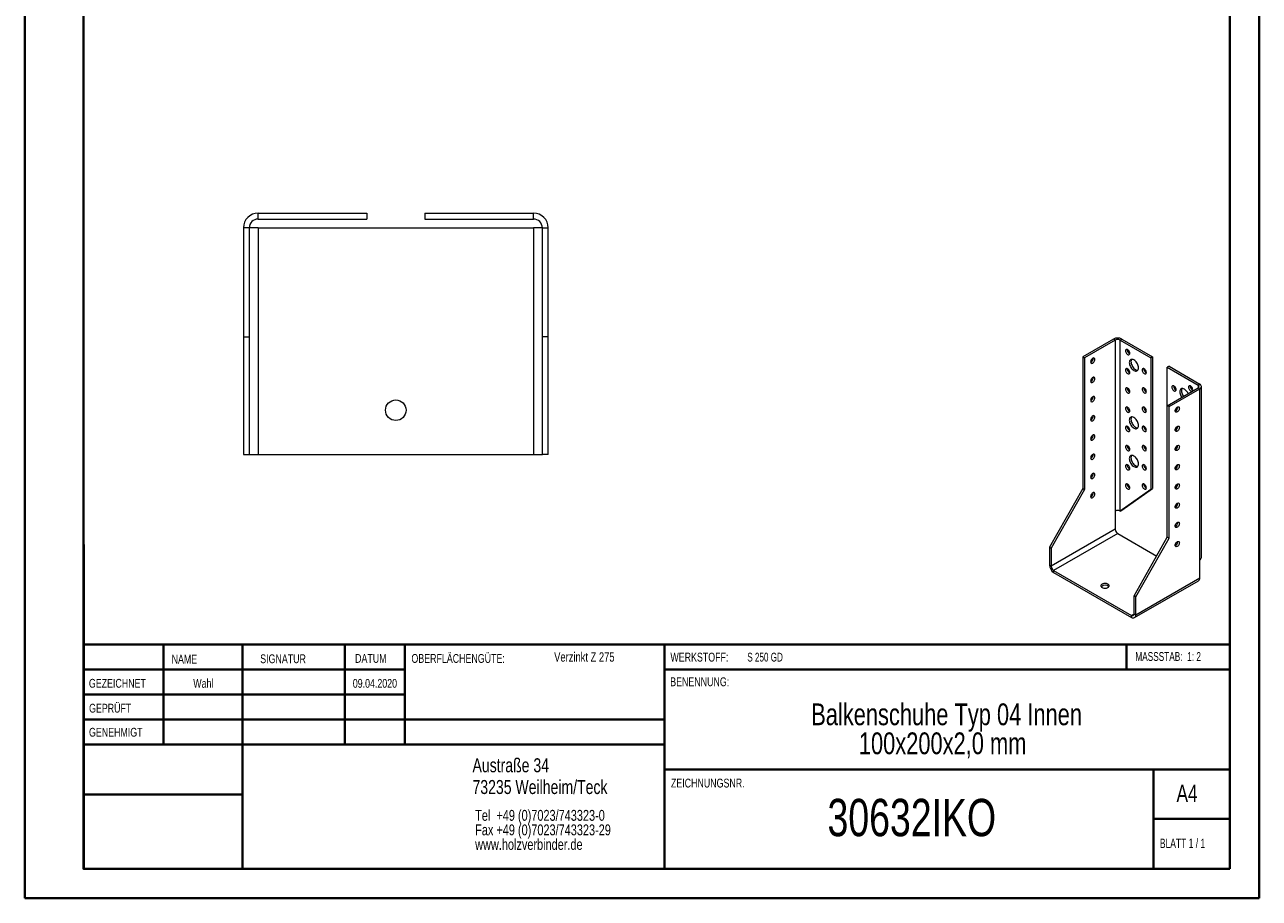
# Model space of a CAD drawing. Header units: millimetres. Extents: x 0 to 210, y 0 to 297.
# Tile 1 of 2: x 0 to 210, y 0 to 149. Entities that reach past the tile are written whole.
import ezdxf

# ---------------------------------------------------------------- set-up
doc = ezdxf.new("R2010")
doc.units = ezdxf.units.MM
doc.styles.add('SLDTEXTSTYLE0', font='TXT', dxfattribs={"width": 0.75})
doc.styles.add('SLDTEXTSTYLE1', font='TXT', dxfattribs={"width": 0.681818})
doc.styles.add('SLDTEXTSTYLE2', font='TXT', dxfattribs={"width": 0.7})
doc.styles.add('SLDTEXTSTYLE3', font='TXT', dxfattribs={"width": 0.6875})

# ---------------------------------------------------------------- blocks, each defined once
blk = doc.blocks.new('SW_NOTE_0')
at = {"color": 0, "linetype": 'Continuous', "lineweight": 0, "char_height": 1.8521, "attachment_point": 1, "style": 'SLDTEXTSTYLE0'}
for s, insert in [('Tel  +49 (0)7023/743323-0', (0, 2.39)), ('Fax +49 (0)7023/743323-29', (0, -0.08)), ('www.holzverbinder.de', (0, -2.55))]:
    blk.add_mtext(s, dxfattribs=dict(at, insert=insert))
blk = doc.blocks.new('SW_NOTE_1')
at = {"color": 0, "linetype": 'Continuous', "lineweight": 0, "char_height": 3.7042, "attachment_point": 2, "style": 'SLDTEXTSTYLE0'}
for s, insert in [('Balkenschuhe Typ 04 Innen', (31.95, 4.77)), ('100x200x2,0 mm', (31.27, -0.16))]:
    blk.add_mtext(s, dxfattribs=dict(at, insert=insert))

msp = doc.modelspace()

# ---------------------------------------------------------------- linework, layer by layer
at = {"color": 7, "linetype": 'Continuous', "lineweight": 40}
for p, q in [((0.08, 0.21), (0.08, 297.21)), ((210.08, 0.21), (210.08, 297.21)), ((10.08, 5.21), (10.08, 292.21)), ((205.08, 5.21), (205.08, 292.21)), ((10.11, 60.37), (10.11, 5.12)), ((205.08, 43.37), (10.11, 43.37)), ((23.71, 43.37), (23.71, 26.37)), ((37.1, 43.37), (37.1, 5.12)), ((54.51, 43.37), (54.51, 26.37)), ((64.71, 26.37), (64.71, 43.37)), ((108.91, 43.37), (108.91, 5.12)), ((187.47, 39.12), (187.47, 43.37)), ((64.71, 39.1), (10.11, 39.1)), ((205.08, 39.12), (108.91, 39.12)), ((64.71, 34.87), (10.11, 34.87)), ((108.91, 30.62), (10.11, 30.62)), ((108.91, 26.37), (10.11, 26.37)), ((108.91, 22.12), (205.08, 22.12)), ((192.08, 5.21), (192.08, 22.21)), ((37.1, 17.87), (10.11, 17.87)), ((10.11, 13.71), (10.08, 13.71)), ((205.08, 13.71), (192.08, 13.71)), ((10.11, 9.46), (10.08, 9.46)), ((10.08, 5.21), (205.08, 5.21)), ((205.08, 5.21), (180.99, 5.21)), ((0.08, 0.21), (210.08, 0.21))]:
    msp.add_line(p, q, dxfattribs=at)
at = {"color": 7, "linetype": 'Continuous', "lineweight": 15}
for p, q in [((39.78, 116.68), (58.28, 116.68)), ((39.78, 115.68), (39.78, 116.68)), ((39.78, 115.68), (58.28, 115.68)), ((58.28, 116.68), (58.28, 115.68)), ((68.13, 116.68), (68.13, 115.68)), ((68.13, 116.68), (86.63, 116.68)), ((68.13, 115.68), (86.63, 115.68)), ((86.63, 115.68), (86.63, 116.68)), ((38.28, 114.18), (37.28, 114.18)), ((37.28, 114.18), (37.28, 95.68)), ((38.28, 114.18), (38.28, 95.68)), ((39.78, 114.18), (38.28, 114.18)), ((39.78, 114.18), (39.78, 75.68)), ((39.78, 114.18), (86.63, 114.18)), ((86.63, 114.18), (86.63, 75.68)), ((88.13, 114.18), (86.63, 114.18)), ((88.13, 114.18), (89.13, 114.18)), ((88.13, 95.68), (88.13, 114.18)), ((89.13, 95.68), (89.13, 114.18)), ((37.28, 95.68), (38.28, 95.68)), ((37.28, 95.68), (37.28, 75.68)), ((38.28, 95.68), (38.28, 75.68)), ((89.13, 95.68), (88.13, 95.68)), ((88.13, 75.68), (88.13, 95.68)), ((89.13, 75.68), (89.13, 95.68)), ((185.28, 95.28), (180.05, 92.26)), ((185.56, 95.11), (180.33, 92.09)), ((185.56, 95.11), (185.28, 95.28)), ((185.56, 95.11), (185.56, 66.04)), ((186.41, 95.11), (186.69, 95.28)), ((186.41, 66.04), (186.41, 95.11)), ((186.41, 95.11), (191.64, 92.09)), ((186.69, 95.28), (191.93, 92.26)), ((187.97, 92.83), (188.03, 92.8)), ((180.05, 92.26), (180.33, 92.09)), ((180.05, 92.26), (180.05, 69.88)), ((180.33, 92.09), (180.33, 69.72)), ((191.93, 92.26), (191.64, 92.09)), ((191.64, 92.09), (191.64, 69.72)), ((191.93, 92.26), (191.93, 69.88)), ((194.72, 90.65), (194.43, 90.48)), ((194.43, 83.95), (194.43, 90.48)), ((194.43, 90.48), (199.67, 87.46)), ((194.72, 90.65), (199.95, 87.63)), ((187.97, 89.56), (188.03, 89.53)), ((190.8, 89.56), (190.86, 89.53)), ((187.97, 86.29), (188.03, 86.26)), ((190.8, 86.29), (190.86, 86.26)), ((194.43, 83.95), (199.67, 86.97)), ((194.72, 83.79), (199.95, 86.81)), ((199.67, 87.46), (199.95, 87.63)), ((199.67, 87.46), (199.67, 86.97)), ((199.67, 86.97), (199.95, 86.81)), ((199.95, 57.74), (199.95, 86.81)), ((200.24, 58.15), (200.24, 87.22)), ((187.97, 83.03), (188.03, 83)), ((190.8, 83.03), (190.86, 83)), ((194.72, 83.79), (194.43, 83.95)), ((194.43, 61.58), (194.43, 83.95)), ((194.72, 61.41), (194.72, 83.79)), ((187.97, 79.76), (188.03, 79.73)), ((190.8, 79.76), (190.86, 79.73)), ((37.28, 75.68), (38.28, 75.68)), ((38.28, 75.68), (39.78, 75.68)), ((39.78, 75.68), (86.63, 75.68)), ((86.63, 75.68), (88.13, 75.68)), ((89.13, 75.68), (88.13, 75.68)), ((187.97, 76.5), (188.03, 76.47)), ((190.8, 76.5), (190.86, 76.47)), ((187.97, 73.23), (188.03, 73.2)), ((190.8, 73.23), (190.86, 73.2)), ((180.05, 69.88), (174.39, 59.92)), ((180.33, 69.72), (174.67, 59.76)), ((180.05, 69.88), (180.33, 69.72)), ((191.64, 69.72), (186.41, 66.04)), ((186.69, 66.21), (191.93, 69.88)), ((187.97, 69.96), (188.03, 69.93)), ((190.8, 69.96), (190.86, 69.93)), ((191.64, 69.72), (191.93, 69.88)), ((185.56, 66.04), (185.56, 62.96)), ((186.41, 66.04), (186.69, 66.21)), ((185.56, 62.96), (174.67, 56.68)), ((185.99, 62.23), (175.1, 55.94)), ((185.99, 62.23), (192.63, 58.4)), ((188.78, 51.62), (194.43, 61.58)), ((189.06, 51.45), (194.72, 61.41)), ((194.72, 61.41), (194.43, 61.58)), ((174.39, 59.92), (174.67, 59.76)), ((174.39, 59.92), (174.39, 56.84)), ((174.67, 59.76), (174.67, 56.68)), ((174.39, 56.84), (174.67, 56.68)), ((199.95, 54.66), (199.95, 57.74)), ((175.1, 55.62), (175.1, 55.94)), ((175.1, 55.94), (188.35, 48.29)), ((175.1, 55.62), (188.35, 47.97)), ((199.95, 54.66), (189.06, 48.37)), ((188.85, 47.92), (199.74, 54.2)), ((189.06, 51.45), (188.78, 51.62)), ((188.78, 48.54), (188.78, 51.62)), ((189.06, 48.37), (189.06, 51.45)), ((188.78, 48.54), (188.35, 48.29)), ((189.06, 48.37), (188.78, 48.54)), ((188.35, 47.97), (188.35, 48.29))]:
    msp.add_line(p, q, dxfattribs=at)
at = {"color": 7, "linetype": 'Continuous', "lineweight": 0}
for p, q in [((64.71, 39.12), (10.11, 39.12)), ((23.71, 5.21), (23.71, 5.12)), ((54.51, 5.21), (54.51, 5.12))]:
    msp.add_line(p, q, dxfattribs=at)
at = {"color": 7, "linetype": 'Continuous', "lineweight": 15, "flags": 128}
for points in [[(187.68, 92.66), (187.78, 92.62), (187.86, 92.62), (187.93, 92.64), (187.99, 92.69), (188.03, 92.77), (188.04, 92.87), (188.03, 92.98), (187.99, 93.1), (187.93, 93.22), (187.86, 93.32), (187.78, 93.41), (187.68, 93.48), (187.59, 93.52), (187.51, 93.53), (187.43, 93.5), (187.38, 93.45), (187.34, 93.37), (187.33, 93.28), (187.34, 93.16), (187.38, 93.04), (187.43, 92.93), (187.51, 92.82), (187.59, 92.73), (187.68, 92.66)], [(181.39, 91.4), (181.4, 91.3), (181.44, 91.22), (181.49, 91.17), (181.57, 91.15), (181.65, 91.16), (181.74, 91.19), (181.84, 91.26), (181.92, 91.35), (181.99, 91.46), (182.05, 91.57), (182.09, 91.69), (182.1, 91.81), (182.09, 91.91), (182.05, 91.98), (181.99, 92.04), (181.92, 92.06), (181.84, 92.05), (181.74, 92.01), (181.65, 91.94), (181.57, 91.85), (181.49, 91.75), (181.44, 91.63), (181.4, 91.51), (181.39, 91.4)], [(188.75, 89.93), (188.88, 89.86), (189.01, 89.83), (189.13, 89.82), (189.25, 89.85), (189.34, 89.91), (189.42, 89.99), (189.48, 90.1), (189.51, 90.23), (189.52, 90.38), (189.51, 90.54), (189.48, 90.71), (189.42, 90.89), (189.34, 91.06), (189.25, 91.23), (189.13, 91.38), (189.01, 91.52), (188.88, 91.63), (188.75, 91.72), (188.61, 91.79), (188.48, 91.82), (188.36, 91.83), (188.25, 91.8), (188.15, 91.75), (188.07, 91.66), (188.01, 91.56), (187.98, 91.42), (187.97, 91.28), (187.98, 91.11), (188.01, 90.94), (188.07, 90.77), (188.15, 90.59), (188.25, 90.43), (188.36, 90.27), (188.48, 90.14), (188.61, 90.02), (188.75, 89.93)], [(188.35, 91.83), (188.35, 91.83), (188.3, 91.72), (188.26, 91.59), (188.25, 91.44), (188.26, 91.28), (188.3, 91.1), (188.35, 90.93), (188.43, 90.76), (188.53, 90.59), (188.64, 90.44), (188.76, 90.3), (188.89, 90.18), (189.03, 90.09)], [(181.39, 88.13), (181.4, 88.03), (181.44, 87.96), (181.49, 87.9), (181.57, 87.88), (181.65, 87.89), (181.74, 87.93), (181.84, 87.99), (181.92, 88.08), (181.99, 88.19), (182.05, 88.31), (182.09, 88.43), (182.1, 88.54), (182.09, 88.64), (182.05, 88.72), (181.99, 88.77), (181.92, 88.79), (181.84, 88.78), (181.74, 88.74), (181.65, 88.68), (181.57, 88.59), (181.49, 88.48), (181.44, 88.36), (181.4, 88.24), (181.39, 88.13)], [(187.68, 89.4), (187.78, 89.36), (187.86, 89.35), (187.93, 89.37), (187.99, 89.42), (188.03, 89.5), (188.04, 89.6), (188.03, 89.71), (187.99, 89.83), (187.93, 89.95), (187.86, 90.06), (187.78, 90.15), (187.68, 90.21), (187.59, 90.25), (187.51, 90.26), (187.43, 90.24), (187.38, 90.19), (187.34, 90.11), (187.33, 90.01), (187.34, 89.9), (187.38, 89.78), (187.43, 89.66), (187.51, 89.55), (187.59, 89.46), (187.68, 89.4)], [(190.51, 89.4), (190.6, 89.36), (190.69, 89.35), (190.76, 89.37), (190.82, 89.43), (190.85, 89.5), (190.87, 89.6), (190.85, 89.71), (190.82, 89.83), (190.76, 89.95), (190.69, 90.06), (190.6, 90.15), (190.51, 90.21), (190.42, 90.25), (190.34, 90.26), (190.26, 90.24), (190.21, 90.19), (190.17, 90.11), (190.16, 90.01), (190.17, 89.9), (190.21, 89.78), (190.26, 89.66), (190.34, 89.55), (190.42, 89.46), (190.51, 89.4)], [(187.68, 86.13), (187.78, 86.09), (187.86, 86.08), (187.93, 86.11), (187.99, 86.16), (188.03, 86.24), (188.04, 86.34), (188.03, 86.45), (187.99, 86.57), (187.93, 86.68), (187.86, 86.79), (187.78, 86.88), (187.68, 86.95), (187.59, 86.99), (187.51, 87), (187.43, 86.97), (187.38, 86.92), (187.34, 86.84), (187.33, 86.74), (187.34, 86.63), (187.38, 86.51), (187.43, 86.4), (187.51, 86.29), (187.59, 86.2), (187.68, 86.13)], [(190.51, 86.13), (190.6, 86.09), (190.69, 86.08), (190.76, 86.11), (190.82, 86.16), (190.85, 86.24), (190.87, 86.34), (190.85, 86.45), (190.82, 86.57), (190.76, 86.68), (190.69, 86.79), (190.6, 86.88), (190.51, 86.95), (190.42, 86.99), (190.34, 87), (190.26, 86.97), (190.21, 86.92), (190.17, 86.84), (190.16, 86.74), (190.17, 86.63), (190.21, 86.51), (190.26, 86.4), (190.34, 86.29), (190.42, 86.2), (190.51, 86.13)], [(195.56, 87.3), (195.47, 87.34), (195.39, 87.35), (195.31, 87.32), (195.26, 87.27), (195.22, 87.19), (195.21, 87.09), (195.22, 86.98), (195.26, 86.86), (195.31, 86.75), (195.39, 86.64), (195.47, 86.55), (195.56, 86.48), (195.66, 86.44), (195.74, 86.43), (195.81, 86.46), (195.87, 86.51), (195.91, 86.59), (195.92, 86.69), (195.91, 86.8), (195.87, 86.92), (195.81, 87.03), (195.74, 87.14), (195.66, 87.23), (195.56, 87.3)], [(197.33, 86.77), (197.2, 86.83), (197.07, 86.87), (196.94, 86.87), (196.83, 86.85), (196.74, 86.79), (196.66, 86.71), (196.6, 86.6), (196.57, 86.47), (196.55, 86.32), (196.57, 86.16), (196.6, 85.98), (196.66, 85.81), (196.74, 85.64), (196.83, 85.47), (196.9, 85.37)], [(196.94, 86.87), (196.94, 86.87), (196.88, 86.76), (196.85, 86.63), (196.84, 86.48), (196.85, 86.32), (196.88, 86.15), (196.94, 85.97), (197.02, 85.8), (197.11, 85.63), (197.18, 85.54)], [(198.39, 87.3), (198.3, 87.34), (198.22, 87.35), (198.14, 87.32), (198.09, 87.27), (198.05, 87.19), (198.04, 87.09), (198.05, 86.98), (198.09, 86.86), (198.14, 86.75), (198.22, 86.64), (198.3, 86.55), (198.39, 86.48), (198.48, 86.44), (198.57, 86.43), (198.64, 86.46), (198.7, 86.51), (198.73, 86.59), (198.75, 86.69), (198.73, 86.8), (198.7, 86.92), (198.64, 87.03), (198.57, 87.14), (198.48, 87.23), (198.39, 87.3)], [(181.39, 84.87), (181.4, 84.77), (181.44, 84.69), (181.49, 84.64), (181.57, 84.61), (181.65, 84.62), (181.74, 84.66), (181.84, 84.73), (181.92, 84.82), (181.99, 84.93), (182.05, 85.04), (182.09, 85.16), (182.1, 85.27), (182.09, 85.37), (182.05, 85.45), (181.99, 85.5), (181.92, 85.53), (181.84, 85.52), (181.74, 85.48), (181.65, 85.41), (181.57, 85.32), (181.49, 85.21), (181.44, 85.1), (181.4, 84.98), (181.39, 84.87)], [(181.39, 81.6), (181.4, 81.5), (181.44, 81.42), (181.49, 81.37), (181.57, 81.35), (181.65, 81.36), (181.74, 81.4), (181.84, 81.46), (181.92, 81.55), (181.99, 81.66), (182.05, 81.78), (182.09, 81.9), (182.1, 82.01), (182.09, 82.11), (182.05, 82.18), (181.99, 82.24), (181.92, 82.26), (181.84, 82.25), (181.74, 82.21), (181.65, 82.15), (181.57, 82.06), (181.49, 81.95), (181.44, 81.83), (181.4, 81.71), (181.39, 81.6)], [(187.68, 82.87), (187.78, 82.83), (187.86, 82.82), (187.93, 82.84), (187.99, 82.89), (188.03, 82.97), (188.04, 83.07), (188.03, 83.18), (187.99, 83.3), (187.93, 83.42), (187.86, 83.52), (187.78, 83.61), (187.68, 83.68), (187.59, 83.72), (187.51, 83.73), (187.43, 83.71), (187.38, 83.65), (187.34, 83.58), (187.33, 83.48), (187.34, 83.36), (187.38, 83.25), (187.43, 83.13), (187.51, 83.02), (187.59, 82.93), (187.68, 82.87)], [(188.75, 80.13), (188.88, 80.07), (189.01, 80.03), (189.13, 80.03), (189.25, 80.05), (189.34, 80.11), (189.42, 80.19), (189.48, 80.3), (189.51, 80.43), (189.52, 80.58), (189.51, 80.74), (189.48, 80.91), (189.42, 81.09), (189.34, 81.26), (189.25, 81.43), (189.13, 81.58), (189.01, 81.72), (188.88, 81.83), (188.75, 81.93), (188.61, 81.99), (188.48, 82.03), (188.36, 82.03), (188.25, 82), (188.15, 81.95), (188.07, 81.87), (188.01, 81.76), (187.98, 81.63), (187.97, 81.48), (187.98, 81.31), (188.01, 81.14), (188.07, 80.97), (188.15, 80.79), (188.25, 80.63), (188.36, 80.47), (188.48, 80.34), (188.61, 80.22), (188.75, 80.13)], [(188.35, 82.03), (188.35, 82.03), (188.3, 81.92), (188.26, 81.79), (188.25, 81.64), (188.26, 81.48), (188.3, 81.31), (188.35, 81.13), (188.43, 80.96), (188.53, 80.79), (188.64, 80.64), (188.76, 80.5), (188.89, 80.38), (189.03, 80.29)], [(190.51, 82.87), (190.6, 82.83), (190.69, 82.82), (190.76, 82.84), (190.82, 82.89), (190.85, 82.97), (190.87, 83.07), (190.85, 83.18), (190.82, 83.3), (190.76, 83.42), (190.69, 83.53), (190.6, 83.62), (190.51, 83.68), (190.42, 83.72), (190.34, 83.73), (190.26, 83.71), (190.21, 83.65), (190.17, 83.58), (190.16, 83.48), (190.17, 83.37), (190.21, 83.25), (190.26, 83.13), (190.34, 83.02), (190.42, 82.93), (190.51, 82.87)], [(195.78, 83.09), (195.79, 83.21), (195.82, 83.33), (195.88, 83.44), (195.95, 83.55), (196.04, 83.64), (196.13, 83.71), (196.22, 83.75), (196.31, 83.75), (196.38, 83.73), (196.44, 83.68), (196.47, 83.6), (196.48, 83.5), (196.47, 83.39), (196.44, 83.27), (196.38, 83.15), (196.31, 83.05), (196.22, 82.96), (196.13, 82.89), (196.04, 82.85), (195.95, 82.84), (195.88, 82.87), (195.82, 82.92), (195.79, 83), (195.78, 83.09)], [(195.85, 83.38), (195.85, 83.38), (195.91, 83.35)], [(187.68, 79.6), (187.78, 79.56), (187.86, 79.55), (187.93, 79.57), (187.99, 79.63), (188.03, 79.7), (188.04, 79.8), (188.03, 79.92), (187.99, 80.03), (187.93, 80.15), (187.86, 80.26), (187.78, 80.35), (187.68, 80.42), (187.59, 80.45), (187.51, 80.46), (187.43, 80.44), (187.38, 80.39), (187.34, 80.31), (187.33, 80.21), (187.34, 80.1), (187.38, 79.98), (187.43, 79.86), (187.51, 79.76), (187.59, 79.67), (187.68, 79.6)], [(190.51, 79.6), (190.6, 79.56), (190.69, 79.55), (190.76, 79.57), (190.82, 79.63), (190.85, 79.7), (190.87, 79.8), (190.85, 79.92), (190.82, 80.03), (190.76, 80.15), (190.69, 80.26), (190.6, 80.35), (190.51, 80.42), (190.42, 80.45), (190.34, 80.46), (190.26, 80.44), (190.21, 80.39), (190.17, 80.31), (190.16, 80.21), (190.17, 80.1), (190.21, 79.98), (190.26, 79.86), (190.34, 79.76), (190.42, 79.67), (190.51, 79.6)], [(195.78, 79.83), (195.79, 79.94), (195.82, 80.06), (195.88, 80.18), (195.95, 80.28), (196.04, 80.37), (196.13, 80.44), (196.22, 80.48), (196.31, 80.49), (196.38, 80.46), (196.44, 80.41), (196.47, 80.33), (196.48, 80.24), (196.47, 80.12), (196.44, 80), (196.38, 79.89), (196.31, 79.78), (196.22, 79.69), (196.13, 79.62), (196.04, 79.58), (195.95, 79.58), (195.88, 79.6), (195.82, 79.65), (195.79, 79.73), (195.78, 79.83)], [(195.85, 80.11), (195.85, 80.11), (195.91, 80.08)], [(181.39, 78.33), (181.4, 78.23), (181.44, 78.16), (181.49, 78.1), (181.57, 78.08), (181.65, 78.09), (181.74, 78.13), (181.84, 78.2), (181.92, 78.29), (181.99, 78.39), (182.05, 78.51), (182.09, 78.63), (182.1, 78.74), (182.09, 78.84), (182.05, 78.92), (181.99, 78.97), (181.92, 78.99), (181.84, 78.98), (181.74, 78.95), (181.65, 78.88), (181.57, 78.79), (181.49, 78.68), (181.44, 78.57), (181.4, 78.45), (181.39, 78.33)], [(181.39, 75.07), (181.4, 74.97), (181.44, 74.89), (181.49, 74.84), (181.57, 74.82), (181.65, 74.82), (181.74, 74.86), (181.84, 74.93), (181.92, 75.02), (181.99, 75.13), (182.05, 75.24), (182.09, 75.36), (182.1, 75.48), (182.09, 75.57), (182.05, 75.65), (181.99, 75.7), (181.92, 75.73), (181.84, 75.72), (181.74, 75.68), (181.65, 75.61), (181.57, 75.52), (181.49, 75.42), (181.44, 75.3), (181.4, 75.18), (181.39, 75.07)], [(187.68, 76.33), (187.78, 76.29), (187.86, 76.29), (187.93, 76.31), (187.99, 76.36), (188.03, 76.44), (188.04, 76.54), (188.03, 76.65), (187.99, 76.77), (187.93, 76.89), (187.86, 76.99), (187.78, 77.08), (187.68, 77.15), (187.59, 77.19), (187.51, 77.2), (187.43, 77.17), (187.38, 77.12), (187.34, 77.04), (187.33, 76.95), (187.34, 76.83), (187.38, 76.71), (187.43, 76.6), (187.51, 76.49), (187.59, 76.4), (187.68, 76.33)], [(190.51, 76.33), (190.6, 76.29), (190.69, 76.29), (190.76, 76.31), (190.82, 76.36), (190.85, 76.44), (190.87, 76.54), (190.85, 76.65), (190.82, 76.77), (190.76, 76.89), (190.69, 76.99), (190.6, 77.08), (190.51, 77.15), (190.42, 77.19), (190.34, 77.2), (190.26, 77.17), (190.21, 77.12), (190.17, 77.04), (190.16, 76.95), (190.17, 76.83), (190.21, 76.71), (190.26, 76.6), (190.34, 76.49), (190.42, 76.4), (190.51, 76.33)], [(195.78, 76.56), (195.79, 76.67), (195.82, 76.79), (195.88, 76.91), (195.95, 77.02), (196.04, 77.11), (196.13, 77.17), (196.22, 77.21), (196.31, 77.22), (196.38, 77.2), (196.44, 77.15), (196.47, 77.07), (196.48, 76.97), (196.47, 76.86), (196.44, 76.74), (196.38, 76.62), (196.31, 76.51), (196.22, 76.42), (196.13, 76.36), (196.04, 76.32), (195.95, 76.31), (195.88, 76.33), (195.82, 76.38), (195.79, 76.46), (195.78, 76.56)], [(195.85, 76.85), (195.85, 76.85), (195.91, 76.82)], [(187.68, 73.07), (187.78, 73.03), (187.86, 73.02), (187.93, 73.04), (187.99, 73.09), (188.03, 73.17), (188.04, 73.27), (188.03, 73.38), (187.99, 73.5), (187.93, 73.62), (187.86, 73.73), (187.78, 73.82), (187.68, 73.88), (187.59, 73.92), (187.51, 73.93), (187.43, 73.91), (187.38, 73.86), (187.34, 73.78), (187.33, 73.68), (187.34, 73.57), (187.38, 73.45), (187.43, 73.33), (187.51, 73.22), (187.59, 73.13), (187.68, 73.07)], [(188.75, 73.6), (188.88, 73.53), (189.01, 73.5), (189.13, 73.49), (189.25, 73.52), (189.34, 73.57), (189.42, 73.66), (189.48, 73.77), (189.51, 73.9), (189.52, 74.05), (189.51, 74.21), (189.48, 74.38), (189.42, 74.56), (189.34, 74.73), (189.25, 74.9), (189.13, 75.05), (189.01, 75.19), (188.88, 75.3), (188.75, 75.39), (188.61, 75.46), (188.48, 75.49), (188.36, 75.5), (188.25, 75.47), (188.15, 75.42), (188.07, 75.33), (188.01, 75.22), (187.98, 75.09), (187.97, 74.94), (187.98, 74.78), (188.01, 74.61), (188.07, 74.44), (188.15, 74.26), (188.25, 74.1), (188.36, 73.94), (188.48, 73.81), (188.61, 73.69), (188.75, 73.6)], [(188.35, 75.5), (188.35, 75.5), (188.3, 75.39), (188.26, 75.26), (188.25, 75.11), (188.26, 74.95), (188.3, 74.77), (188.35, 74.6), (188.43, 74.43), (188.53, 74.26), (188.64, 74.11), (188.76, 73.97), (188.89, 73.85), (189.03, 73.76)], [(190.51, 73.07), (190.6, 73.03), (190.69, 73.02), (190.76, 73.04), (190.82, 73.09), (190.85, 73.17), (190.87, 73.27), (190.85, 73.38), (190.82, 73.5), (190.76, 73.62), (190.69, 73.73), (190.6, 73.82), (190.51, 73.88), (190.42, 73.92), (190.34, 73.93), (190.26, 73.91), (190.21, 73.86), (190.17, 73.78), (190.16, 73.68), (190.17, 73.57), (190.21, 73.45), (190.26, 73.33), (190.34, 73.22), (190.42, 73.13), (190.51, 73.07)], [(195.78, 73.3), (195.79, 73.41), (195.82, 73.53), (195.88, 73.64), (195.95, 73.75), (196.04, 73.84), (196.13, 73.91), (196.22, 73.95), (196.31, 73.96), (196.38, 73.93), (196.44, 73.88), (196.47, 73.8), (196.48, 73.7), (196.47, 73.59), (196.44, 73.47), (196.38, 73.36), (196.31, 73.25), (196.22, 73.16), (196.13, 73.09), (196.04, 73.05), (195.95, 73.04), (195.88, 73.07), (195.82, 73.12), (195.79, 73.2), (195.78, 73.3)], [(195.85, 73.58), (195.85, 73.58), (195.91, 73.55)], [(181.39, 71.8), (181.4, 71.7), (181.44, 71.62), (181.49, 71.57), (181.57, 71.55), (181.65, 71.56), (181.74, 71.6), (181.84, 71.66), (181.92, 71.75), (181.99, 71.86), (182.05, 71.98), (182.09, 72.1), (182.1, 72.21), (182.09, 72.31), (182.05, 72.39), (181.99, 72.44), (181.92, 72.46), (181.84, 72.45), (181.74, 72.41), (181.65, 72.35), (181.57, 72.26), (181.49, 72.15), (181.44, 72.03), (181.4, 71.91), (181.39, 71.8)], [(187.68, 69.8), (187.78, 69.76), (187.86, 69.75), (187.93, 69.78), (187.99, 69.83), (188.03, 69.91), (188.04, 70), (188.03, 70.12), (187.99, 70.24), (187.93, 70.35), (187.86, 70.46), (187.78, 70.55), (187.68, 70.62), (187.59, 70.66), (187.51, 70.66), (187.43, 70.64), (187.38, 70.59), (187.34, 70.51), (187.33, 70.41), (187.34, 70.3), (187.38, 70.18), (187.43, 70.06), (187.51, 69.96), (187.59, 69.87), (187.68, 69.8)], [(190.51, 69.8), (190.6, 69.76), (190.69, 69.75), (190.76, 69.78), (190.82, 69.83), (190.85, 69.91), (190.87, 70), (190.85, 70.12), (190.82, 70.24), (190.76, 70.35), (190.69, 70.46), (190.6, 70.55), (190.51, 70.62), (190.42, 70.66), (190.34, 70.66), (190.26, 70.64), (190.21, 70.59), (190.17, 70.51), (190.16, 70.41), (190.17, 70.3), (190.21, 70.18), (190.26, 70.06), (190.34, 69.96), (190.42, 69.87), (190.51, 69.8)], [(195.78, 70.03), (195.79, 70.14), (195.82, 70.26), (195.88, 70.38), (195.95, 70.48), (196.04, 70.57), (196.13, 70.64), (196.22, 70.68), (196.31, 70.69), (196.38, 70.67), (196.44, 70.61), (196.47, 70.54), (196.48, 70.44), (196.47, 70.32), (196.44, 70.21), (196.38, 70.09), (196.31, 69.98), (196.22, 69.89), (196.13, 69.83), (196.04, 69.79), (195.95, 69.78), (195.88, 69.8), (195.82, 69.85), (195.79, 69.93), (195.78, 70.03)], [(195.85, 70.31), (195.85, 70.31), (195.91, 70.28)], [(181.39, 68.54), (181.4, 68.44), (181.44, 68.36), (181.49, 68.31), (181.57, 68.28), (181.65, 68.29), (181.74, 68.33), (181.84, 68.4), (181.92, 68.49), (181.99, 68.59), (182.05, 68.71), (182.09, 68.83), (182.1, 68.94), (182.09, 69.04), (182.05, 69.12), (181.99, 69.17), (181.92, 69.19), (181.84, 69.19), (181.74, 69.15), (181.65, 69.08), (181.57, 68.99), (181.49, 68.88), (181.44, 68.77), (181.4, 68.65), (181.39, 68.54)], [(195.78, 66.76), (195.79, 66.88), (195.82, 66.99), (195.88, 67.11), (195.95, 67.22), (196.04, 67.31), (196.13, 67.38), (196.22, 67.41), (196.31, 67.42), (196.38, 67.4), (196.44, 67.35), (196.47, 67.27), (196.48, 67.17), (196.47, 67.06), (196.44, 66.94), (196.38, 66.82), (196.31, 66.72), (196.22, 66.63), (196.13, 66.56), (196.04, 66.52), (195.95, 66.51), (195.88, 66.53), (195.82, 66.59), (195.79, 66.66), (195.78, 66.76)], [(195.85, 67.05), (195.85, 67.05), (195.91, 67.02)], [(195.78, 63.5), (195.79, 63.61), (195.82, 63.73), (195.88, 63.85), (195.95, 63.95), (196.04, 64.04), (196.13, 64.11), (196.22, 64.15), (196.31, 64.16), (196.38, 64.13), (196.44, 64.08), (196.47, 64), (196.48, 63.91), (196.47, 63.79), (196.44, 63.67), (196.38, 63.56), (196.31, 63.45), (196.22, 63.36), (196.13, 63.29), (196.04, 63.25), (195.95, 63.25), (195.88, 63.27), (195.82, 63.32), (195.79, 63.4), (195.78, 63.5)], [(195.78, 60.23), (195.79, 60.34), (195.82, 60.46), (195.88, 60.58), (195.95, 60.69), (196.04, 60.78), (196.13, 60.84), (196.22, 60.88), (196.31, 60.89), (196.38, 60.87), (196.44, 60.82), (196.47, 60.74), (196.48, 60.64), (196.47, 60.53), (196.44, 60.41), (196.38, 60.29), (196.31, 60.18), (196.22, 60.09), (196.13, 60.03), (196.04, 59.99), (195.95, 59.98), (195.88, 60), (195.82, 60.05), (195.79, 60.13), (195.78, 60.23)], [(183.35, 53.06), (183.47, 53), (183.61, 52.96), (183.77, 52.94), (183.92, 52.94), (184.08, 52.96), (184.22, 53), (184.34, 53.06), (184.44, 53.13), (184.51, 53.21), (184.54, 53.3), (184.54, 53.39), (184.51, 53.48), (184.44, 53.56), (184.34, 53.63), (184.22, 53.68), (184.08, 53.72), (183.92, 53.74), (183.77, 53.74), (183.61, 53.72), (183.47, 53.68), (183.35, 53.63), (183.25, 53.56), (183.19, 53.48), (183.15, 53.39), (183.15, 53.3), (183.19, 53.21), (183.25, 53.13), (183.35, 53.06)]]:
    msp.add_lwpolyline(points, dxfattribs=at)
at = {"color": 7, "linetype": 'Continuous', "lineweight": 15}
msp.add_circle((63.2, 83.18), 1.75, dxfattribs=at)
for centre, radius, start, end in [((39.78, 114.18), 2.5, 90, 180), ((39.78, 114.18), 1.5, 90, 180), ((86.63, 114.18), 2.5, 0, 90), ((86.63, 114.18), 1.5, 0, 90), ((185.99, 93.91), 1.54, 62.6097, 117.3903), ((185.99, 94.29), 0.922, 62.6097, 117.3903), ((188.35, 93.45), 0.737, 175.5726, 238.32), ((181.09, 91.98), 0.719, 295.0284, 4.9769), ((181.09, 88.71), 0.719, 295.0284, 4.9769), ((188.35, 90.19), 0.737, 175.5726, 238.32), ((189.38, 90.63), 0.644, 236.7986, 273.3216), ((191.18, 90.19), 0.737, 175.5726, 238.32), ((188.35, 86.92), 0.737, 175.5726, 238.32), ((191.18, 86.92), 0.737, 175.5726, 238.32), ((196.22, 87.27), 0.719, 175.0231, 244.9716), ((196.44, 85.36), 1.67, 22.4548, 57.5057), ((199.04, 87.27), 0.719, 175.0231, 244.9716), ((199.57, 87.22), 0.262, 290.7834, 69.2166), ((199.79, 87.22), 0.437, 290.7834, 69.2166), ((181.09, 85.45), 0.719, 295.0284, 4.9769), ((181.09, 82.18), 0.719, 295.0284, 4.9769), ((188.35, 83.66), 0.737, 175.5726, 238.32), ((191.18, 83.66), 0.737, 175.5726, 238.32), ((195.48, 83.67), 0.719, 295.0284, 4.9769), ((195.65, 83.42), 0.272, 298.8137, 16.8639), ((188.35, 80.39), 0.737, 175.5726, 238.32), ((189.38, 80.83), 0.644, 236.7986, 273.3216), ((191.18, 80.39), 0.737, 175.5726, 238.32), ((195.48, 80.41), 0.719, 295.0284, 4.9769), ((195.65, 80.15), 0.272, 298.8137, 16.8639), ((181.09, 78.91), 0.719, 295.0284, 4.9769), ((181.09, 75.65), 0.719, 295.0284, 4.9769), ((188.35, 77.12), 0.737, 175.5726, 238.32), ((191.18, 77.12), 0.737, 175.5726, 238.32), ((195.48, 77.14), 0.719, 295.0284, 4.9769), ((195.65, 76.88), 0.272, 298.8137, 16.8639), ((188.35, 73.86), 0.737, 175.5726, 238.32), ((189.38, 74.3), 0.644, 236.7986, 273.3216), ((191.18, 73.86), 0.737, 175.5726, 238.32), ((195.48, 73.88), 0.719, 295.0284, 4.9769), ((195.65, 73.62), 0.272, 298.8137, 16.8639), ((181.09, 72.38), 0.719, 295.0284, 4.9769), ((188.35, 70.59), 0.737, 175.5726, 238.32), ((191.18, 70.59), 0.737, 175.5726, 238.32), ((195.48, 70.61), 0.719, 295.0284, 4.9769), ((195.65, 70.35), 0.272, 298.8137, 16.8639), ((181.09, 69.12), 0.719, 295.0284, 4.9769), ((195.48, 67.34), 0.719, 295.0284, 4.9769), ((185.99, 65.23), 0.922, 62.6097, 117.3903), ((195.65, 67.08), 0.272, 298.8137, 16.8639), ((195.48, 64.08), 0.719, 295.0284, 4.9769), ((186.48, 63.01), 0.922, 182.6055, 237.3945), ((195.48, 60.81), 0.719, 295.0284, 4.9769), ((175.93, 56.91), 1.54, 182.6055, 237.3945), ((199.74, 58.2), 0.503, 294.3747, 354.3052), ((175.59, 56.72), 0.922, 182.6055, 237.3945), ((199.47, 54.6), 0.48, 304.0564, 7.2558), ((183.85, 52.51), 0.927, 46.2961, 133.7039), ((188.52, 48.5), 0.262, 230.7967, 9.214), ((188.63, 48.3), 0.437, 230.7967, 9.214)]:
    msp.add_arc(centre, radius, start, end, dxfattribs=at)

# ---------------------------------------------------------------- block references
at = {"color": 7, "linetype": 'Continuous', "lineweight": 0}
for name, p in [('SW_NOTE_1', (124.94, 28.57)), ('SW_NOTE_0', (76.7, 12.85))]:
    msp.add_blockref(name, p, dxfattribs=at)

# ---------------------------------------------------------------- texts
for s, insert, char_height, attachment_point, style in [('OBERFLÄCHENGÜTE:', (65.86, 41.74), 1.5, 1, 'SLDTEXTSTYLE0'), ('Verzinkt Z 275', (90.14, 42.03), 1.5875, 1, 'SLDTEXTSTYLE0'), ('MASSSTAB:  1: 2', (188.99, 42.07), 1.5, 1, 'SLDTEXTSTYLE2'), ('NAME', (25.07, 41.62), 1.5, 1, 'SLDTEXTSTYLE0'), ('SIGNATUR', (40.14, 41.68), 1.5, 1, 'SLDTEXTSTYLE0'), ('DATUM', (56.28, 41.74), 1.5, 1, 'SLDTEXTSTYLE0'), ('WERKSTOFF:', (109.91, 41.96), 1.5, 1, 'SLDTEXTSTYLE0'), ('S 250 GD', (122.99, 41.96), 1.5, 1, 'SLDTEXTSTYLE3'), ('BENENNUNG:', (109.88, 37.77), 1.5, 1, 'SLDTEXTSTYLE0'), ('GEZEICHNET', (11, 37.51), 1.5, 1, 'SLDTEXTSTYLE0'), ('Wahl', (30.46, 37.5), 1.499, 2, 'SLDTEXTSTYLE0'), ('09.04.2020', (59.65, 37.5), 1.499, 2, 'SLDTEXTSTYLE0'), ('GEPRÜFT', (11.03, 33.28), 1.5, 1, 'SLDTEXTSTYLE0'), ('GENEHMIGT', (11.02, 29.19), 1.5, 1, 'SLDTEXTSTYLE0'), ('Austraße 34', (76.25, 24.02), 2.3813, 1, 'SLDTEXTSTYLE0'), ('73235 Weilheim/Teck', (76.25, 20.32), 2.3813, 1, 'SLDTEXTSTYLE0'), ('ZEICHNUNGSNR.', (110, 20.55), 1.5, 1, 'SLDTEXTSTYLE0'), ('A4', (196, 19.52), 2.91, 1, 'SLDTEXTSTYLE0'), ('30632IKO', (150.97, 17.12), 6.35, 2, 'SLDTEXTSTYLE0'), ('BLATT 1 / 1', (193.16, 10.36), 1.5875, 1, 'SLDTEXTSTYLE1')]:
    msp.add_mtext(s, dxfattribs=dict(at, insert=insert, char_height=char_height, attachment_point=attachment_point, style=style))

doc.saveas('drawing.dxf')
